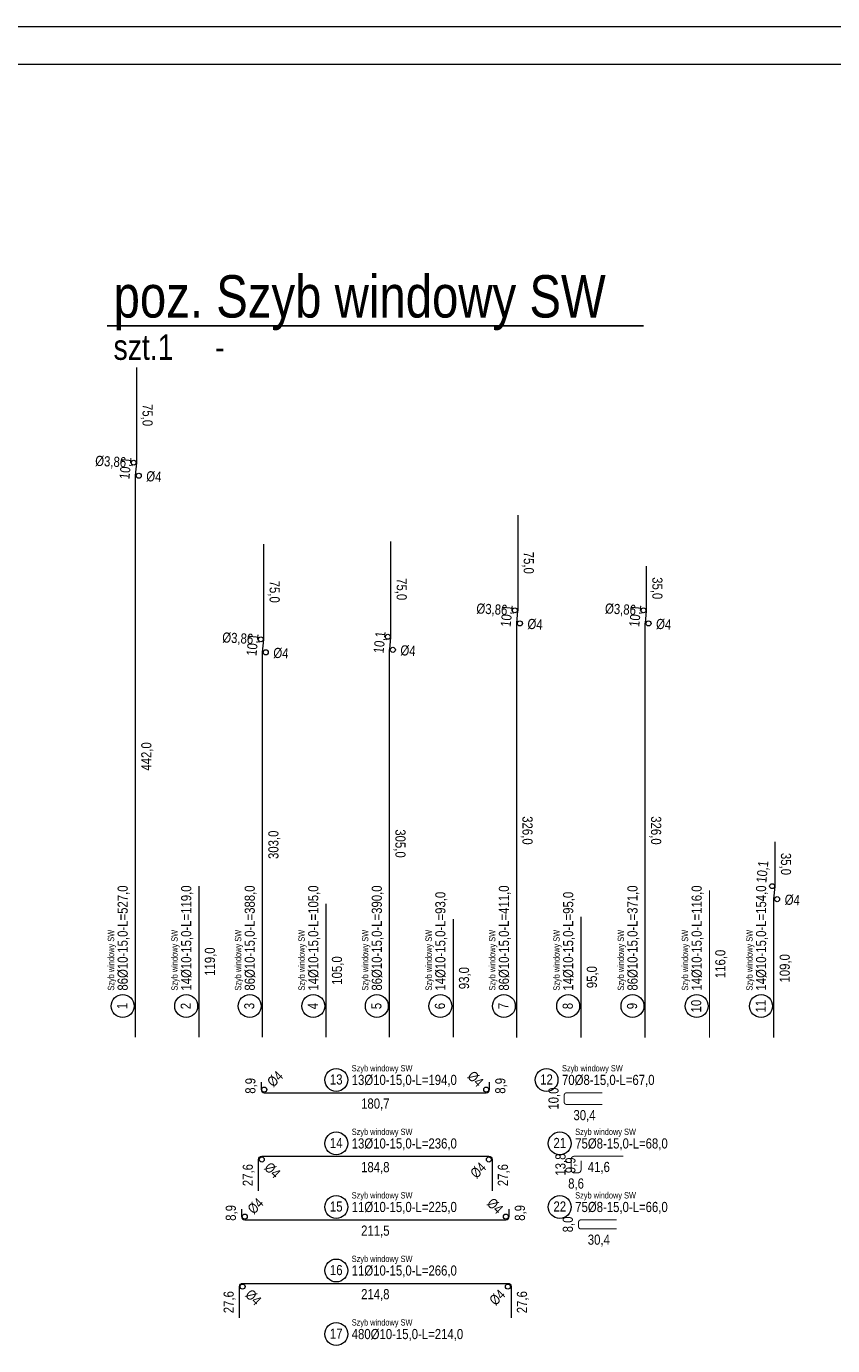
# Model space of a CAD drawing. Header units: millimetres. Extents: x 11149 to 111407, y -107619 to -23630.
# Tile 219 of 245: x 19209 to 19843, y -26016 to -24978. Entities that reach past the tile are written whole.
import ezdxf
from ezdxf.enums import TextEntityAlignment as Align

# ---------------------------------------------------------------- set-up
doc = ezdxf.new("R2010")
doc.units = ezdxf.units.MM
doc.header["$LTSCALE"] = 2
doc.layers.get('0').update_dxf_attribs({"plot": 0})
for name, color, linetype, lineweight in [('e-cad_cienkie', 1, 'Continuous', 9), ('e-cad_opisy', 7, 'Continuous', 9), ('e-cad_prety_widok', 161, 'Continuous', 5)]:
    doc.layers.add(name, color=color, linetype=linetype, lineweight=lineweight)
doc.layers.add('e-cad_rzutnie', color=61, linetype='Continuous', lineweight=9, plot=False)
doc.layers.add('e-cad_strzemiona', color=3, linetype='Continuous')
doc.styles.add('e-cad_1', font='arial.ttf', dxfattribs={"width": 0.7})
doc.dimstyles.new('e-cad_1_25_[cm]', dxfattribs={"dimscale": 2.5, "dimtxt": 1.8, "dimasz": 1.25, "dimexe": 1.25, "dimexo": 0.625, "dimgap": 0.5, "dimtad": 1, "dimdec": 0, "dimrnd": 1, "dimzin": 1, "dimtxsty": 'e-cad_1', "dimblk": 'OBLIQUE', "dimcen": 2.5, "dimclrd": 256, "dimclre": 252, "dimclrt": 7, "dimadec": 0, "dimazin": 0, "dimtfac": 1, "dimtix": 1, "dimtmove": 2, "dimatfit": 3, "dimldrblk": 'NONE', "dimfxl": 60, "dimfxlon": 1, "dimarcsym": 0})

# ---------------------------------------------------------------- blocks, each defined once
blk = doc.blocks.new('e-cad_ZelbetPozycja')
at = {"layer": 'e-cad_opisy', "ltscale": 0.04, "style": 'e-cad_1', "width": 0.8}
for tag, p, height in [('OPIS_1', (0, 1.33), 6.67), ('OPIS_2', (0, -5.33), 4), ('OPIS_4', (16, -5.33), 4), ('OPIS_3', (0, -9.33), 2.67)]:
    blk.add_attdef(tag, p, '', height=height, dxfattribs=at)
at = {"layer": 'e-cad_opisy', "ltscale": 0.04, "style": 'e-cad_1', "width": 0.8, "flags": 1}
for tag, p in [('POZYCJA', (0, -20)), ('ILOSC', (0, -26.67)), ('DODATEK', (0, -33.33))]:
    blk.add_attdef(tag, p, '', height=4, dxfattribs=at)
blk = doc.blocks.new('_None')
blk = doc.blocks.new('_OBLIQUE')
at = {"color": 0, "linetype": 'ByBlock', "lineweight": -2}
blk.add_line((-0.5, -0.5), (0.5, 0.5), dxfattribs=at)
blk = doc.blocks.new('e-cad_ZelbetOpis_7')
at = {"layer": 'e-cad_opisy'}
blk.add_circle((3.33, 2.53), 2.25, dxfattribs=at)
at = {"layer": 'e-cad_opisy', "style": 'e-cad_1', "width": 0.8}
blk.add_attdef('NR', text='', height=2, dxfattribs=at).set_placement((3.33, 1.62), align=Align.CENTER)
for tag, p in [('OPIS_1', (6.37, 1.53)), ('UWAGI', (6.37, -3.2))]:
    blk.add_attdef(tag, p, '', height=2, dxfattribs=at)
at = {"layer": 'e-cad_opisy', "style": 'e-cad_1', "width": 0.8, "flags": 1}
for tag, p in [('SREDNICA', (0, -15)), ('DLUGOSC', (0, -20)), ('SZT', (0, -25)), ('GATUNEK_STALI', (0, -30)), ('KLASA_STALI', (0, -35)), ('OPIS_2', (0, -40)), ('KOD', (0, -50)), ('HAK_1', (0, -55)), ('HAK_2', (0, -60)), ('A', (0, -65)), ('B', (0, -70)), ('C', (0, -75)), ('D', (0, -80)), ('E', (0, -85)), ('F', (0, -90)), ('R', (0, -95)), ('HAK_1_DLUGOSC', (0, -100)), ('HAK_2_DLUGOSC', (0, -105)), ('KIERUNEK', (0, -110))]:
    blk.add_attdef(tag, p, '', height=3, dxfattribs=at)
at = {"layer": 'e-cad_rzutnie', "style": 'e-cad_1', "width": 0.8}
blk.add_attdef('POZYCJA', (6.37, 4.2), '', height=1.25, dxfattribs=at)
blk = doc.blocks.new('zw$23F')
at = {"layer": 'e-cad_opisy', "color": 0}
blk.add_lwpolyline([(150, 30), (4175, 30), (4175, 2070), (150, 2070)], close=True, dxfattribs=at)
at = {"layer": 'e-cad_rzutnie', "color": 0}
blk.add_lwpolyline([(0, 0), (0, 1485), (125, 1485), (125, 2100), (4205, 2100), (4205, 0)], close=True, dxfattribs=at)

msp = doc.modelspace()

# ---------------------------------------------------------------- linework, layer by layer
at = {"layer": 'e-cad_cienkie', "ltscale": 0.8}
for centre, radius in [((19293.04, -25320.89), 1.93), ((19296.97, -25331.14), 2), ((19593.04, -25437.12), 1.93), ((19694.24, -25437.12), 1.93), ((19596.97, -25447.37), 2), ((19698.17, -25447.37), 2), ((19393.04, -25459.89), 1.93), ((19493.04, -25457.89), 1.93), ((19396.97, -25470.14), 2), ((19496.97, -25468.14), 2), ((19795.44, -25654.12), 1.93), ((19799.37, -25664.37), 2), ((19395.83, -25814.22), 2), ((19570.53, -25814.22), 2), ((19393.78, -25869.22), 2), ((19572.58, -25869.22), 2), ((19380.43, -25914.22), 2), ((19585.93, -25914.22), 2), ((19378.78, -25969.22), 2), ((19587.58, -25969.22), 2)]:
    msp.add_circle(centre, radius, dxfattribs=at)
at = {"layer": 'e-cad_prety_widok'}
for points, format in [([(19294.47, -25773.01), (19294.47, -25331.14, -0.0261859), (19294.48, -25330.89), (19295.46, -25321.13, 0.0261859), (19295.47, -25320.89), (19295.47, -25246.01)], "xyb"), ([(19594.47, -25773.24), (19594.47, -25447.37, -0.0261859), (19594.48, -25447.12), (19595.46, -25437.36, 0.0261859), (19595.47, -25437.12), (19595.47, -25362.24)], "xyb"), ([(19394.47, -25773.01), (19394.47, -25470.14, -0.0261859), (19394.48, -25469.89), (19395.46, -25460.13, 0.0261859), (19395.47, -25459.89), (19395.47, -25385.01)], "xyb"), ([(19494.47, -25773.01), (19494.47, -25468.14, -0.0261859), (19494.48, -25467.89), (19495.46, -25458.13, 0.0261859), (19495.47, -25457.89), (19495.47, -25383.01)], "xyb"), ([(19695.67, -25773.24), (19695.67, -25447.37, -0.0261859), (19695.68, -25447.12), (19696.66, -25437.36, 0.0261859), (19696.67, -25437.12), (19696.67, -25402.24)], "xyb"), ([(19796.87, -25773.24), (19796.87, -25664.37, -0.0261859), (19796.88, -25664.12), (19797.86, -25654.36, 0.0261859), (19797.87, -25654.12), (19797.87, -25619.24)], "xyb"), ([(19344.47, -25773.01, 1, 1, 0), (19344.47, -25654.01, 1, 1, 0)], "xyseb"), ([(19746.17, -25773.34, 1, 1, 0), (19746.17, -25657.34, 1, 1, 0)], "xyseb"), ([(19444.47, -25773.01, 1, 1, 0), (19444.47, -25668.01, 1, 1, 0)], "xyseb"), ([(19544.47, -25773.01, 1, 1, 0), (19544.47, -25680.01, 1, 1, 0)], "xyseb"), ([(19645.07, -25773.24, 1, 1, 0), (19645.07, -25678.24, 1, 1, 0)], "xyseb"), ([(19393.33, -25808.32), (19393.33, -25814.22, 0.4142136), (19395.83, -25816.72), (19570.53, -25816.72, 0.4142136), (19573.03, -25814.22), (19573.03, -25808.32)], "xyb"), ([(19391.28, -25893.82), (19391.28, -25869.22, -0.4142136), (19393.78, -25866.72), (19572.58, -25866.72, -0.4142136), (19575.08, -25869.22), (19575.08, -25893.82)], "xyb"), ([(19645.07, -25870.26, 0.8, 0.8, 0), (19645.07, -25877.32, 0.8, 0.8, -0.4142136), (19642.67, -25879.72, 0.8, 0.8, 0), (19639.67, -25879.72, 0.8, 0.8, -0.4142136), (19637.27, -25877.32, 0.8, 0.8, 0), (19637.27, -25869.12, 0.8, 0.8, -0.4142136), (19639.67, -25866.72, 0.8, 0.8, 0), (19678.47, -25866.72, 0, 0, 0)], "xyseb"), ([(19377.93, -25908.32), (19377.93, -25914.22, 0.4142136), (19380.43, -25916.72), (19585.93, -25916.72, 0.4142136), (19588.43, -25914.22), (19588.43, -25908.32)], "xyb"), ([(19376.28, -25993.82), (19376.28, -25969.22, -0.4142136), (19378.78, -25966.72), (19587.58, -25966.72, -0.4142136), (19590.08, -25969.22), (19590.08, -25993.82)], "xyb")]:
    msp.add_lwpolyline(points, format=format, dxfattribs=at)
at = {"layer": 'e-cad_strzemiona'}
for points in [[(19661.8, -25816.72, 0.8, 0.8, 0), (19633.8, -25816.72, 0.8, 0.8, 0.4142136), (19631.8, -25818.72, 0.8, 0.8, 0), (19631.8, -25823.92, 0.8, 0.8, 0.4142136), (19633.8, -25825.92, 0.8, 0.8, 0), (19661.8, -25825.92, 0.8, 0.8, 0)], [(19673.07, -25916.72, 0.8, 0.8, 0), (19645.07, -25916.72, 0.8, 0.8, 0.4142136), (19643.07, -25918.72, 0.8, 0.8, 0), (19643.07, -25921.92, 0.8, 0.8, 0.4142136), (19645.07, -25923.92, 0.8, 0.8, 0), (19673.07, -25923.92, 0.8, 0.8, 0)]]:
    msp.add_lwpolyline(points, format="xyseb", dxfattribs=at)

# ---------------------------------------------------------------- block references
at = {"layer": 'e-cad_opisy'}
msp.add_blockref('zw$23F', (18451.87, -27077.55), dxfattribs=at)
at = {"layer": 'e-cad_opisy', "xscale": 5, "yscale": 5, "zscale": 5}
msp.add_blockref('e-cad_ZelbetPozycja', (19277.18, -25213.32), dxfattribs=at).add_auto_attribs({'OPIS_1': 'poz. Szyb windowy SW', 'OPIS_2': 'szt.1', 'OPIS_4': '-'})
at = {"layer": 'e-cad_opisy', "xscale": 4, "yscale": 4, "zscale": 4}
for p, rotation, values in [((19294.47, -25761.81), 90, {'OPIS_1': '86%%c10-15,0-L=527,0', 'NR': '1', 'POZYCJA': 'Szyb windowy SW'}), ((19344.47, -25761.81), 90, {'OPIS_1': '14%%c10-15,0-L=119,0', 'NR': '2', 'POZYCJA': 'Szyb windowy SW'}), ((19394.47, -25761.81), 90, {'OPIS_1': '86%%c10-15,0-L=388,0', 'NR': '3', 'POZYCJA': 'Szyb windowy SW'}), ((19444.47, -25761.81), 90, {'OPIS_1': '14%%c10-15,0-L=105,0', 'NR': '4', 'POZYCJA': 'Szyb windowy SW'}), ((19494.47, -25761.81), 90, {'OPIS_1': '86%%c10-15,0-L=390,0', 'NR': '5', 'POZYCJA': 'Szyb windowy SW'}), ((19544.47, -25761.81), 90, {'OPIS_1': '14%%c10-15,0-L=93,0', 'NR': '6', 'POZYCJA': 'Szyb windowy SW'}), ((19594.47, -25761.81), 90, {'OPIS_1': '86%%c10-15,0-L=411,0', 'NR': '7', 'POZYCJA': 'Szyb windowy SW'}), ((19645.07, -25761.81), 90, {'OPIS_1': '14%%c10-15,0-L=95,0', 'NR': '8', 'POZYCJA': 'Szyb windowy SW'}), ((19695.67, -25761.81), 90, {'OPIS_1': '86%%c10-15,0-L=371,0', 'NR': '9', 'POZYCJA': 'Szyb windowy SW'}), ((19746.17, -25761.81), 90, {'OPIS_1': '14%%c10-15,0-L=116,0', 'NR': '10', 'POZYCJA': 'Szyb windowy SW'}), ((19796.87, -25761.81), 90, {'OPIS_1': '14%%c10-15,0-L=154,0', 'NR': '11', 'POZYCJA': 'Szyb windowy SW'}), ((19439.12, -25816.72), 360, {'OPIS_1': '13%%c10-15,0-L=194,0', 'NR': '13', 'POZYCJA': 'Szyb windowy SW'}), ((19604.62, -25816.72), 360, {'OPIS_1': '70%%c8-15,0-L=67,0', 'NR': '12', 'POZYCJA': 'Szyb windowy SW'}), ((19439.12, -25866.72), 360, {'OPIS_1': '13%%c10-15,0-L=236,0', 'NR': '14', 'POZYCJA': 'Szyb windowy SW'}), ((19615.01, -25866.72), 360, {'OPIS_1': '75%%c8-15,0-L=68,0', 'NR': '21', 'POZYCJA': 'Szyb windowy SW'}), ((19439.12, -25916.72), 360, {'OPIS_1': '11%%c10-15,0-L=225,0', 'NR': '15', 'POZYCJA': 'Szyb windowy SW'}), ((19615.01, -25916.72), 360, {'OPIS_1': '75%%c8-15,0-L=66,0', 'NR': '22', 'POZYCJA': 'Szyb windowy SW'}), ((19439.12, -25966.72), 360, {'OPIS_1': '11%%c10-15,0-L=266,0', 'NR': '16', 'POZYCJA': 'Szyb windowy SW'}), ((19439.12, -26016.72), 360, {'OPIS_1': '480%%c10-15,0-L=214,0', 'NR': '17', 'POZYCJA': 'Szyb windowy SW'})]:
    msp.add_blockref('e-cad_ZelbetOpis_7', p, dxfattribs=dict(at, rotation=rotation)).add_auto_attribs(values)

# ---------------------------------------------------------------- texts
at = {"layer": 'e-cad_opisy', "ltscale": 0.8, "style": 'e-cad_1', "width": 0.8}
for s, rotation, p in [('75,0', 270.00025, (19303.97, -25283.45)), ('10,1', 84.28941, (19286.51, -25325.17)), ('75,0', 270.00025, (19603.97, -25399.68)), ('75,0', 270.00025, (19503.97, -25420.45)), ('35,0', 270.00025, (19705.17, -25419.68)), ('75,0', 270.00025, (19403.97, -25422.45)), ('10,1', 84.28941, (19586.51, -25441.39)), ('10,1', 84.28941, (19687.71, -25441.39)), ('10,1', 84.28941, (19486.51, -25462.17)), ('10,1', 84.28941, (19386.51, -25464.17)), ('442,0', 90, (19302.97, -25552.08)), ('326,0', 270, (19602.97, -25610.3)), ('326,0', 270, (19704.17, -25610.3)), ('303,0', 90, (19402.97, -25621.58)), ('305,0', 270, (19502.97, -25620.58)), ('35,0', 270.00025, (19806.37, -25636.68)), ('10,1', 84.28941, (19787.76, -25642.73)), ('119,0', 90, (19352.97, -25713.51)), ('105,0', 90, (19452.97, -25720.51)), ('116,0', 90, (19754.67, -25715.34)), ('109,0', 90, (19805.37, -25718.8)), ('93,0', 90, (19552.97, -25726.51)), ('95,0', 90, (19653.57, -25725.74)), ('8,9', 90, (19384.83, -25811.27)), ('8,9', 90, (19581.53, -25811.27)), ('10,0', 90, (19623.4, -25821.32)), ('13,8', 90, (19628.87, -25873.22)), ('9,9', 90, (19636.67, -25873.79)), ('27,6', 90, (19382.78, -25881.52)), ('27,6', 90, (19583.58, -25881.52)), ('8,9', 90, (19369.43, -25911.27)), ('8,9', 90, (19596.93, -25911.27)), ('8,0', 90, (19634.67, -25920.32)), ('27,6', 90, (19367.78, -25981.52)), ('27,6', 90, (19598.58, -25981.52))]:
    msp.add_text(s, height=8, rotation=rotation, dxfattribs=at).set_placement(p, align=Align.MIDDLE_CENTER)
for s, rotation, p in [('%%c3,86', 357, (19287.11, -25320.6)), ('%%c3,86', 357, (19587.11, -25436.82)), ('%%c3,86', 357, (19688.31, -25436.82)), ('%%c3,86', 357, (19387.11, -25459.6)), ('%%c4', 315, (19566.29, -25809.98)), ('%%c4', 45, (19568.34, -25873.46)), ('%%c4', 315, (19581.69, -25909.98)), ('%%c4', 45, (19583.34, -25973.46))]:
    msp.add_text(s, height=8, rotation=rotation, dxfattribs=at).set_placement(p, align=Align.MIDDLE_RIGHT)
for rotation, p in [(357, (19302.96, -25331.44)), (357, (19602.96, -25447.66)), (357, (19704.16, -25447.66)), (357, (19502.96, -25468.44)), (357, (19402.96, -25470.44)), (357, (19805.36, -25664.66)), (45, (19400.07, -25809.98)), (315, (19398.02, -25873.46)), (45, (19384.67, -25909.98)), (315, (19383.02, -25973.46))]:
    msp.add_text('%%c4', height=8, rotation=rotation, dxfattribs=at).set_placement(p, align=Align.MIDDLE_LEFT)
for s, p in [('180,7', (19483.18, -25825.22)), ('30,4', (19647.8, -25834.32)), ('184,8', (19483.18, -25875.22)), ('41,6', (19659.07, -25875.12)), ('8,6', (19641.17, -25888.12)), ('211,5', (19483.18, -25925.22)), ('30,4', (19659.07, -25932.32)), ('214,8', (19483.18, -25975.22))]:
    msp.add_text(s, height=8, dxfattribs=at).set_placement(p, align=Align.MIDDLE_CENTER)

# ---------------------------------------------------------------- leaders
at = {"layer": 'e-cad_cienkie', "has_arrowhead": 0}
msp.add_leader([(19272.18, -25213.32), (19694.18, -25213.32)], dimstyle='e-cad_1_25_[cm]', dxfattribs=at)

doc.saveas('drawing.dxf')
